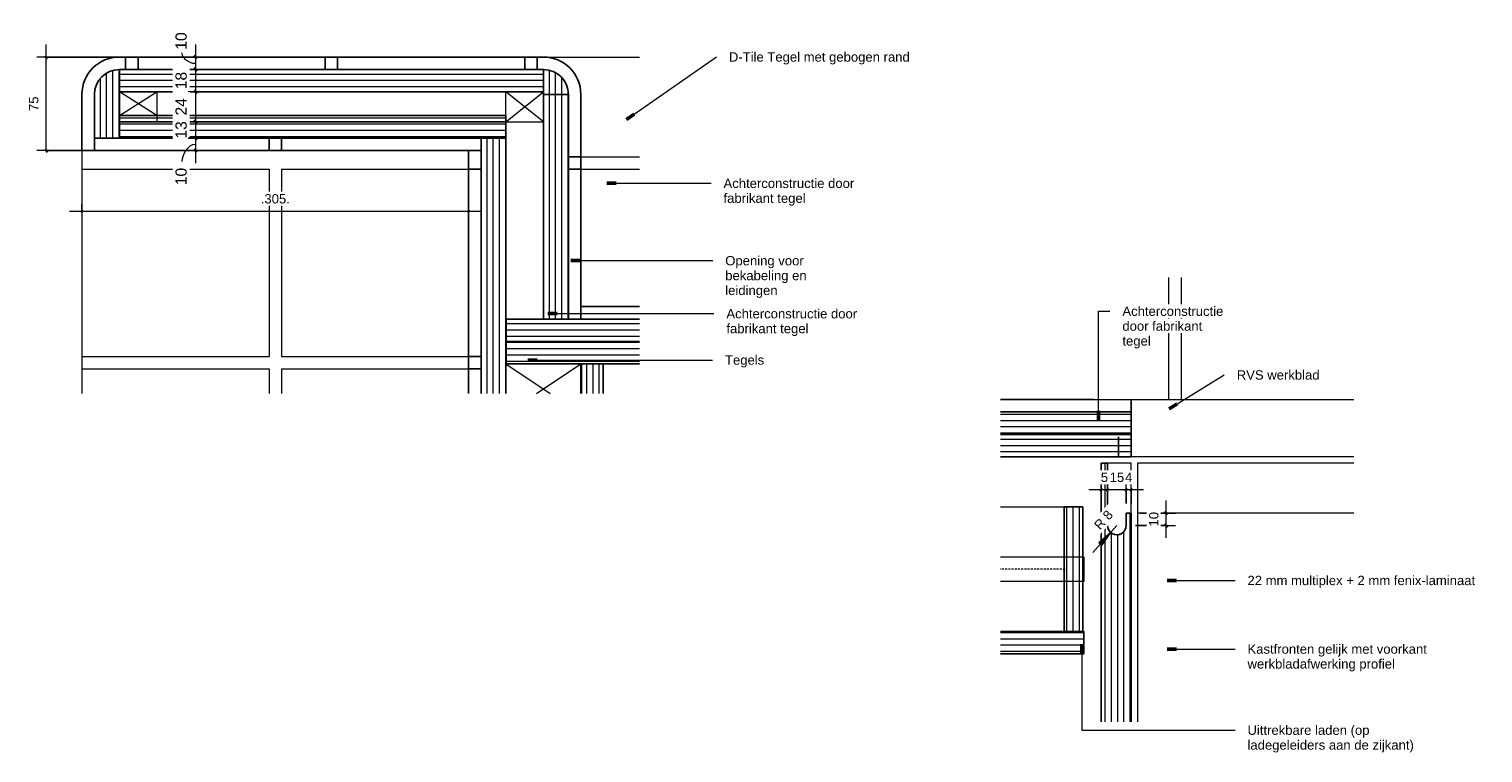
# Model space of a CAD drawing. Header units: millimetres. Extents: x 60977 to 119991, y -9149 to 74784.
# Tile 11 of 18: x 118825 to 119991, y 28543 to 29123. Entities that reach past the tile are written whole.
import ezdxf

# ---------------------------------------------------------------- set-up
doc = ezdxf.new("R2010")
doc.units = ezdxf.units.MM
doc.linetypes.add('Overhead xxSmall', pattern=[2.579688, 1.5875, -0.992188])
for name, color, linetype, lineweight in [('A----M-', 8, 'Continuous', 5), ('A----M--5', 8, 'Continuous', 5), ('A09-NT--1', 7, 'Continuous', 13), ('A09-NT--2', 130, 'Continuous', 50), ('A99-----1', 1, 'Overhead xxSmall', 13), ('A99-----3', 1, 'Continuous', 13), ('A99-----6', 1, 'Continuous', 25), ('Detail Items-1', 10, 'Continuous', 5)]:
    doc.layers.add(name, color=color, linetype=linetype, lineweight=lineweight)
doc.styles.add('Arial_6', font='arial.ttf', dxfattribs={"height": 7.5})
doc.styles.add('Arial_7', font='arial.ttf', dxfattribs={"height": 9})
doc.dimstyles.new('Radial_1_8_mm_1', dxfattribs={"dimscale": 304.8, "dimtxt": 7.651945, "dimasz": 0.04101, "dimexe": 0.039062, "dimexo": 0, "dimgap": 0.016404, "dimtad": 1, "dimjust": 3, "dimdec": 0, "dimzin": 0, "dimdsep": 46, "dimtxsty": 'Arial_6', "dimsah": 1, "dimcen": 0.09, "dimazin": 2, "dimtfac": 1, "dimtdec": 4, "dimtix": 1, "dimtmove": 0, "dimatfit": 2, "dimfxl": 1, "dimtvp": 1, "dimtfill": 1, "dimtolj": 1, "dimtzin": 0, "dimarcsym": 2})
doc.dimstyles.new('TD_Diagonal_1_5_mm_2', dxfattribs={"dimscale": 304.8, "dimtxt": 7.651945, "dimasz": 0.006562, "dimexe": 0.024606, "dimexo": 0.024606, "dimgap": 0.013123, "dimtad": 1, "dimdec": 0, "dimzin": 0, "dimdsep": 46, "dimtxsty": 'Arial_6', "dimblk1": 'OBLIQUE', "dimblk2": 'OBLIQUE', "dimsah": 1, "dimcen": 0.09, "dimdle": 0.032808, "dimazin": 2, "dimtfac": 1, "dimtdec": 4, "dimtix": 1, "dimtmove": 0, "dimatfit": 3, "dimfxl": 1, "dimtvp": 1, "dimtfill": 1, "dimtolj": 1, "dimtzin": 0, "dimarcsym": 2})
doc.dimstyles.new('TD_Diagonal_1_8_mm_3', dxfattribs={"dimscale": 304.8, "dimtxt": 9.182335, "dimasz": 0.006562, "dimexe": 0.024606, "dimexo": 0.024606, "dimgap": 0.014764, "dimtad": 1, "dimdec": 0, "dimzin": 0, "dimdsep": 46, "dimtxsty": 'Arial_7', "dimblk1": 'OBLIQUE', "dimblk2": 'OBLIQUE', "dimsah": 1, "dimcen": 0.09, "dimdle": 0.032808, "dimazin": 2, "dimtfac": 1, "dimtdec": 4, "dimtix": 1, "dimtmove": 1, "dimatfit": 3, "dimfxl": 1, "dimtvp": 1, "dimtfill": 1, "dimtolj": 1, "dimtzin": 0, "dimarcsym": 2})
doc.dimstyles.new('TD_Diagonal_1_8_mm_4', dxfattribs={"dimscale": 304.8, "dimtxt": 9.182335, "dimasz": 0.006562, "dimexe": 0.024606, "dimexo": 0.024606, "dimgap": 0.014764, "dimtad": 1, "dimdec": 0, "dimzin": 0, "dimdsep": 46, "dimtxsty": 'Arial_7', "dimblk1": 'OBLIQUE', "dimblk2": 'OBLIQUE', "dimsah": 1, "dimcen": 0.09, "dimdle": 0.032808, "dimazin": 2, "dimtfac": 1, "dimtdec": 4, "dimtix": 1, "dimtmove": 0, "dimatfit": 3, "dimfxl": 1, "dimtvp": 1, "dimtfill": 1, "dimtolj": 1, "dimtzin": 0, "dimarcsym": 2})
pattern_1 = [(0, (120172.0724, 28136.936), (0, 5), [])]
pattern_2 = [(90, (120172.0724, 28136.936), (-5, 3e-16), [])]
pattern_3 = [(0, (120747.7514, 27974.31), (0, 5), [])]

# ---------------------------------------------------------------- blocks, each defined once
blk = doc.blocks.new('DIMBLOCK145-Coffee Bar Counter Detail 3')
at = {"layer": 'A----M--5'}
for p, q in [((118867.3, 28983), (118867.3, 28969.4)), ((118867.3, 28976.9), (118867.3, 28983)), ((119177.3, 28983), (119177.3, 28969.4)), ((119177.3, 28976.9), (119177.3, 28983)), ((119187.3, 28976.9), (118857.3, 28976.9))]:
    blk.add_line(p, q, dxfattribs=at)
at = {"layer": 'A----M--5', "lineweight": 35}
for p, q in [((118867.3, 28976.9), (118868.3, 28977.9)), ((119177.3, 28976.9), (119178.3, 28977.9)), ((118867.3, 28976.9), (118866.3, 28975.9)), ((119177.3, 28976.9), (119176.3, 28975.9))]:
    blk.add_line(p, q, dxfattribs=at)
at = {"layer": 'A----M--5', "color": 0, "insert": (119010.7, 28990.7), "char_height": 7.5, "width": 27.83, "attachment_point": 1, "line_spacing_factor": 0.941778, "style": 'Arial_6', "bg_fill": 3, "box_fill_scale": 1.25, "bg_fill_color": 256, "bg_fill_true_color": 13158600, "bg_fill_transparency": 0}
blk.add_mtext('.305.', dxfattribs=at)
blk = doc.blocks.new('_Oblique')
at = {"color": 0, "linetype": 'ByBlock', "lineweight": -2}
blk.add_line((-0.5, -0.5), (0.5, 0.5), dxfattribs=at)
blk = doc.blocks.new('DIMBLOCK146-Coffee Bar Counter Detail 3')
at = {"layer": 'A----M--5'}
for p, q in [((118838.7, 29025.6), (118838.7, 29110.6)), ((119229.8, 29100.6), (118831.2, 29100.6)), ((118838.7, 29100.6), (119229.8, 29100.6)), ((118869.8, 29025.6), (118831.2, 29025.6)), ((118838.7, 29025.6), (118869.8, 29025.6))]:
    blk.add_line(p, q, dxfattribs=at)
at = {"layer": 'A----M--5', "lineweight": 35}
for p, q in [((118838.7, 29100.6), (118837.7, 29101.6)), ((118838.7, 29100.6), (118839.7, 29099.6)), ((118838.7, 29025.6), (118837.7, 29026.6)), ((118838.7, 29025.6), (118839.7, 29024.6))]:
    blk.add_line(p, q, dxfattribs=at)
at = {"layer": 'A----M--5', "color": 0, "insert": (118824.9, 29057.3), "char_height": 7.5, "width": 13.844, "attachment_point": 1, "rotation": 90, "line_spacing_factor": 0.941778, "style": 'Arial_6', "bg_fill": 3, "box_fill_scale": 1.25, "bg_fill_color": 256, "bg_fill_true_color": 13158600, "bg_fill_transparency": 0}
blk.add_mtext('75', dxfattribs=at)
blk = doc.blocks.new('DIMBLOCK147-Coffee Bar Counter Detail 3')
at = {"layer": 'A----M--5'}
for p, q in [((118958.4, 29110.6), (118958.4, 29090.6)), ((118952.4, 29100.6), (118965.9, 29100.6)), ((118958.4, 29100.6), (118952.4, 29100.6)), ((118952.4, 29090.6), (118965.9, 29090.6)), ((118958.4, 29090.6), (118952.4, 29090.6))]:
    blk.add_line(p, q, dxfattribs=at)
at = {"layer": 'A----M--5', "lineweight": 35}
for p, q in [((118958.4, 29100.6), (118957.4, 29101.6)), ((118958.4, 29100.6), (118959.4, 29099.6)), ((118958.4, 29090.6), (118957.4, 29091.6)), ((118958.4, 29090.6), (118959.4, 29089.6))]:
    blk.add_line(p, q, dxfattribs=at)
at = {"layer": 'A----M--5'}
blk.add_ellipse((118958.4, 29106.4), major_axis=(11.6, 0), ratio=0.934024, start_param=3.141593, end_param=4.712389, dxfattribs=at)
at = {"layer": 'A----M--5', "color": 0, "insert": (118942.3, 29106.4), "char_height": 9, "width": 16.613, "attachment_point": 1, "rotation": 90, "line_spacing_factor": 0.941778, "style": 'Arial_7', "bg_fill": 3, "box_fill_scale": 1.25, "bg_fill_color": 256, "bg_fill_true_color": 13158600, "bg_fill_transparency": 0}
blk.add_mtext('10', dxfattribs=at)
blk = doc.blocks.new('DIMBLOCK148-Coffee Bar Counter Detail 3')
at = {"layer": 'A----M--5'}
for p, q in [((118952.4, 29090.6), (118965.9, 29090.6)), ((118958.4, 29090.6), (118952.4, 29090.6)), ((118958.4, 29090.6), (118958.4, 29072.6)), ((118952.4, 29072.6), (118965.9, 29072.6)), ((118958.4, 29072.6), (118952.4, 29072.6))]:
    blk.add_line(p, q, dxfattribs=at)
at = {"layer": 'A----M--5', "lineweight": 35}
for p, q in [((118958.4, 29090.6), (118957.4, 29091.6)), ((118958.4, 29090.6), (118959.4, 29089.6)), ((118958.4, 29072.6), (118957.4, 29073.6)), ((118958.4, 29072.6), (118959.4, 29071.6))]:
    blk.add_line(p, q, dxfattribs=at)
at = {"layer": 'A----M--5', "color": 0, "insert": (118942.3, 29074.7), "char_height": 9, "width": 16.613, "attachment_point": 1, "rotation": 90, "line_spacing_factor": 0.941778, "style": 'Arial_7', "bg_fill": 3, "box_fill_scale": 1.25, "bg_fill_color": 256, "bg_fill_true_color": 13158600, "bg_fill_transparency": 0}
blk.add_mtext('18', dxfattribs=at)
blk = doc.blocks.new('DIMBLOCK149-Coffee Bar Counter Detail 3')
at = {"layer": 'A----M--5'}
for p, q in [((118952.4, 29072.6), (118965.9, 29072.6)), ((118958.4, 29072.6), (118952.4, 29072.6)), ((118958.4, 29072.6), (118958.4, 29048.6)), ((118952.4, 29048.6), (118965.9, 29048.6)), ((118958.4, 29048.6), (118952.4, 29048.6))]:
    blk.add_line(p, q, dxfattribs=at)
at = {"layer": 'A----M--5', "lineweight": 35}
for p, q in [((118958.4, 29072.6), (118957.4, 29073.6)), ((118958.4, 29072.6), (118959.4, 29071.6)), ((118958.4, 29048.6), (118957.4, 29049.6)), ((118958.4, 29048.6), (118959.4, 29047.6))]:
    blk.add_line(p, q, dxfattribs=at)
at = {"layer": 'A----M--5', "color": 0, "insert": (118942.3, 29053.7), "char_height": 9, "width": 16.613, "attachment_point": 1, "rotation": 90, "line_spacing_factor": 0.941778, "style": 'Arial_7', "bg_fill": 3, "box_fill_scale": 1.25, "bg_fill_color": 256, "bg_fill_true_color": 13158600, "bg_fill_transparency": 0}
blk.add_mtext('24', dxfattribs=at)
blk = doc.blocks.new('DIMBLOCK150-Coffee Bar Counter Detail 3')
at = {"layer": 'A----M--5'}
for p, q in [((118952.4, 29048.6), (118965.9, 29048.6)), ((118958.4, 29048.6), (118952.4, 29048.6)), ((118958.4, 29048.6), (118958.4, 29035.6)), ((118952.4, 29035.6), (118965.9, 29035.6)), ((118958.4, 29035.6), (118952.4, 29035.6))]:
    blk.add_line(p, q, dxfattribs=at)
at = {"layer": 'A----M--5', "lineweight": 35}
for p, q in [((118958.4, 29048.6), (118957.4, 29049.6)), ((118958.4, 29048.6), (118959.4, 29047.6)), ((118958.4, 29035.6), (118957.4, 29036.6)), ((118958.4, 29035.6), (118959.4, 29034.6))]:
    blk.add_line(p, q, dxfattribs=at)
at = {"layer": 'A----M--5', "color": 0, "insert": (118942.3, 29035.2), "char_height": 9, "width": 16.613, "attachment_point": 1, "rotation": 90, "line_spacing_factor": 0.941778, "style": 'Arial_7', "bg_fill": 3, "box_fill_scale": 1.25, "bg_fill_color": 256, "bg_fill_true_color": 13158600, "bg_fill_transparency": 0}
blk.add_mtext('13', dxfattribs=at)
blk = doc.blocks.new('DIMBLOCK151-Coffee Bar Counter Detail 3')
at = {"layer": 'A----M--5', "lineweight": 35}
for p, q in [((118958.4, 29035.6), (118957.4, 29036.6)), ((118958.4, 29025.6), (118957.4, 29026.6)), ((118958.4, 29035.6), (118959.4, 29034.6)), ((118958.4, 29025.6), (118959.4, 29024.6))]:
    blk.add_line(p, q, dxfattribs=at)
at = {"layer": 'A----M--5'}
for p, q in [((118952.4, 29035.6), (118965.9, 29035.6)), ((118958.4, 29035.6), (118952.4, 29035.6)), ((118952.4, 29025.6), (118965.9, 29025.6)), ((118958.4, 29025.6), (118952.4, 29025.6)), ((118958.4, 29035.6), (118958.4, 29015.6))]:
    blk.add_line(p, q, dxfattribs=at)
blk.add_ellipse((118958.4, 29011.6), major_axis=(0, 19), ratio=0.610133, start_param=0, end_param=1.570796, dxfattribs=at)
at = {"layer": 'A----M--5', "color": 0, "insert": (118942.3, 28997.8), "char_height": 9, "width": 16.613, "attachment_point": 1, "rotation": 90, "line_spacing_factor": 0.941778, "style": 'Arial_7', "bg_fill": 3, "box_fill_scale": 1.25, "bg_fill_color": 256, "bg_fill_true_color": 13158600, "bg_fill_transparency": 0}
blk.add_mtext('10', dxfattribs=at)
blk = doc.blocks.new('DIMBLOCK152-Coffee Bar Kitchen Front Detail 3')
at = {"layer": 'A----M--5'}
for p, q in [((119704.5, 28742.6), (119704.5, 28761.2)), ((119708.5, 28742.6), (119708.5, 28761.2)), ((119718.5, 28753.7), (119704.5, 28753.7)), ((119704.5, 28753.7), (119704.5, 28742.6)), ((119708.5, 28753.7), (119708.5, 28742.6))]:
    blk.add_line(p, q, dxfattribs=at)
at = {"layer": 'A----M--5', "lineweight": 35}
for p, q in [((119704.5, 28753.7), (119703.5, 28752.7)), ((119704.5, 28753.7), (119705.5, 28754.7)), ((119708.5, 28753.7), (119707.5, 28752.7)), ((119708.5, 28753.7), (119709.5, 28754.7))]:
    blk.add_line(p, q, dxfattribs=at)
at = {"layer": 'A----M--5', "color": 0, "insert": (119703.7, 28767.5), "char_height": 7.5, "width": 6.922, "attachment_point": 1, "line_spacing_factor": 0.941778, "style": 'Arial_6', "bg_fill": 3, "box_fill_scale": 1.25, "bg_fill_color": 256, "bg_fill_true_color": 13158600, "bg_fill_transparency": 0}
blk.add_mtext('4', dxfattribs=at)
blk = doc.blocks.new('DIMBLOCK153-Coffee Bar Kitchen Front Detail 3')
at = {"layer": 'A----M--5'}
for p, q in [((119689.5, 28759.8), (119689.5, 28746.2)), ((119689.5, 28753.7), (119689.5, 28759.8)), ((119704.5, 28742.6), (119704.5, 28761.2)), ((119704.5, 28753.7), (119689.5, 28753.7)), ((119704.5, 28753.7), (119704.5, 28742.6))]:
    blk.add_line(p, q, dxfattribs=at)
at = {"layer": 'A----M--5', "lineweight": 35}
for p, q in [((119689.5, 28753.7), (119688.5, 28752.7)), ((119689.5, 28753.7), (119690.5, 28754.7)), ((119704.5, 28753.7), (119703.5, 28752.7)), ((119704.5, 28753.7), (119705.5, 28754.7))]:
    blk.add_line(p, q, dxfattribs=at)
at = {"layer": 'A----M--5', "color": 0, "insert": (119691.3, 28767.5), "char_height": 7.5, "width": 13.844, "attachment_point": 1, "line_spacing_factor": 0.941778, "style": 'Arial_6', "bg_fill": 3, "box_fill_scale": 1.25, "bg_fill_color": 256, "bg_fill_true_color": 13158600, "bg_fill_transparency": 0}
blk.add_mtext('15', dxfattribs=at)
blk = doc.blocks.new('DIMBLOCK154-Coffee Bar Kitchen Front Detail 3')
at = {"layer": 'A----M--5'}
for p, q in [((119684.5, 28759.8), (119684.5, 28746.2)), ((119684.5, 28753.7), (119684.5, 28759.8)), ((119689.5, 28759.8), (119689.5, 28746.2)), ((119689.5, 28753.7), (119689.5, 28759.8)), ((119689.5, 28753.7), (119674.5, 28753.7))]:
    blk.add_line(p, q, dxfattribs=at)
at = {"layer": 'A----M--5', "lineweight": 35}
for p, q in [((119684.5, 28753.7), (119683.5, 28752.7)), ((119684.5, 28753.7), (119685.5, 28754.7)), ((119689.5, 28753.7), (119688.5, 28752.7)), ((119689.5, 28753.7), (119690.5, 28754.7))]:
    blk.add_line(p, q, dxfattribs=at)
at = {"layer": 'A----M--5', "color": 0, "insert": (119684.2, 28767.5), "char_height": 7.5, "width": 6.922, "attachment_point": 1, "line_spacing_factor": 0.941778, "style": 'Arial_6', "bg_fill": 3, "box_fill_scale": 1.25, "bg_fill_color": 256, "bg_fill_true_color": 13158600, "bg_fill_transparency": 0}
blk.add_mtext('5', dxfattribs=at)
blk = doc.blocks.new('DIMBLOCK155-Coffee Bar Kitchen Front Detail 3')
at = {"layer": 'A----M--5'}
blk.add_hatch(color=256, dxfattribs=at).paths.add_polyline_path([(119692.1, 28719.5), (119682.5, 28711.3), (119685, 28709.1)])
for p, q in [((119697, 28725.1), (119677.7, 28703.4)), ((119692.1, 28719.5), (119682.5, 28711.3)), ((119682.5, 28711.3), (119685, 28709.1)), ((119685, 28709.1), (119692.1, 28719.5))]:
    blk.add_line(p, q, dxfattribs=at)
blk.add_ellipse((119697, 28725.1), major_axis=(0, 7.5), ratio=1, start_param=0.842038, end_param=3.983631, dxfattribs=at)
at = {"layer": 'A----M--5', "color": 0, "insert": (119678.1, 28726), "char_height": 7.5, "width": 19.495, "attachment_point": 1, "rotation": 48.2452, "line_spacing_factor": 0.941778, "style": 'Arial_6', "bg_fill": 3, "box_fill_scale": 1.25, "bg_fill_color": 256, "bg_fill_true_color": 13158600, "bg_fill_transparency": 0}
blk.add_mtext('R 8', dxfattribs=at)
blk = doc.blocks.new('DIMBLOCK156-Coffee Bar Kitchen Front Detail 3')
at = {"layer": 'A----M--5'}
for p, q in [((119736.6, 28715.1), (119736.6, 28745.1)), ((119716, 28735.1), (119744.1, 28735.1)), ((119736.6, 28735.1), (119716, 28735.1)), ((119712, 28725.1), (119744.1, 28725.1)), ((119736.6, 28725.1), (119712, 28725.1))]:
    blk.add_line(p, q, dxfattribs=at)
at = {"layer": 'A----M--5', "lineweight": 35}
for p, q in [((119736.6, 28735.1), (119735.6, 28736.1)), ((119736.6, 28735.1), (119737.6, 28734.1)), ((119736.6, 28725.1), (119735.6, 28726.1)), ((119736.6, 28725.1), (119737.6, 28724.1))]:
    blk.add_line(p, q, dxfattribs=at)
at = {"layer": 'A----M--5', "color": 0, "insert": (119722.9, 28724.3), "char_height": 7.5, "width": 13.844, "attachment_point": 1, "rotation": 90, "line_spacing_factor": 0.941778, "style": 'Arial_6', "bg_fill": 3, "box_fill_scale": 1.25, "bg_fill_color": 256, "bg_fill_true_color": 13158600, "bg_fill_transparency": 0}
blk.add_mtext('10', dxfattribs=at)

msp = doc.modelspace()

# ---------------------------------------------------------------- hatches: boundary and pattern name
at = {"layer": 'Detail Items-1'}
h = msp.add_hatch(dxfattribs=at)
h.set_pattern_fill('FP_20', color=256, style=0, pattern_type=2)
h.set_pattern_definition(pattern_2)
h.paths.add_polyline_path([(118877.3, 29035.6), (118897.3, 29035.6), (118897.3, 29090.6), (118892.1, 29089.9), (118887.3, 29087.9), (118883.2, 29084.7), (118880, 29080.6), (118878, 29075.8), (118877.3, 29070.6)])
h.paths.add_polyline_path([(119237.3, 29070.6), (119257.3, 29070.6), (119256.6, 29075.8), (119254.6, 29080.6), (119251.5, 29084.7), (119247.3, 29087.9), (119242.5, 29089.9), (119237.3, 29090.6), (119237.3, 29087.9)])
h = msp.add_hatch(dxfattribs=at)
h.set_pattern_fill('FP_19', color=256, style=0, pattern_type=2)
h.set_pattern_definition(pattern_1)
h.paths.add_polyline_path([(119237.3, 29072.6), (119237.3, 29090.6), (118897.3, 29090.6), (118897.3, 29072.6), (119207.3, 29072.6)])
h = msp.add_hatch(dxfattribs=at)
h.set_pattern_fill('FP_20', color=256, style=0, pattern_type=2)
h.set_pattern_definition(pattern_2)
h.paths.add_polyline_path([(119254.6, 28890.6), (119257.3, 28890.6), (119257.3, 29070.6), (119237.3, 29070.6), (119237.3, 28890.6), (119251.5, 28890.6)])
h = msp.add_hatch(dxfattribs=at)
h.set_pattern_fill('FP_19', color=256, style=0, pattern_type=2)
h.set_pattern_definition(pattern_1)
h.paths.add_polyline_path([(119187.3, 29035.6), (119207.3, 29035.6), (119207.3, 29053.6), (118897.3, 29053.6), (118897.3, 29035.6)])
h = msp.add_hatch(dxfattribs=at)
h.set_pattern_fill('FP_20', color=256, style=0, pattern_type=2)
h.set_pattern_definition(pattern_2)
h.paths.add_polyline_path([(119187.3, 28830.9), (119207.3, 28830.9), (119207.3, 29035.6), (119187.3, 29035.6)])
h = msp.add_hatch(dxfattribs=at)
h.set_pattern_fill('FP_19', color=256, style=0, pattern_type=2)
h.set_pattern_definition(pattern_1)
h.paths.add_polyline_path([(119237.3, 28872.6), (119314.4, 28872.6), (119314.4, 28890.6), (119207.4, 28890.6), (119207.4, 28872.6), (119237.3, 28872.6)])
h = msp.add_hatch(dxfattribs=at)
h.set_pattern_fill('FP_19', color=256, style=0, pattern_type=2)
h.set_pattern_definition(pattern_1)
h.paths.add_polyline_path([(119207.4, 28854.6), (119314.4, 28854.6), (119314.4, 28872.6), (119207.4, 28872.6)])
h = msp.add_hatch(dxfattribs=at)
h.set_pattern_fill('FP_20', color=256, style=0, pattern_type=2)
h.set_pattern_definition(pattern_2)
h.paths.add_polyline_path([(119267.7, 28830.9), (119285.3, 28830.9), (119285.3, 28854.6), (119267.7, 28854.6)])
h = msp.add_hatch(dxfattribs=at)
h.set_pattern_fill('FP_22', color=256, style=0, pattern_type=2)
h.set_pattern_definition(pattern_3)
h.paths.add_polyline_path([(119654.8, 28798.1), (119708.5, 28798.1), (119708.5, 28816.1), (119603.8, 28816.1), (119603.8, 28798.1)])
h = msp.add_hatch(dxfattribs=at)
h.set_pattern_fill('FP_22', color=256, style=0, pattern_type=2)
h.set_pattern_definition(pattern_3)
h.paths.add_polyline_path([(119669.7, 28780.1), (119708.5, 28780.1), (119708.5, 28798.1), (119603.8, 28798.1), (119603.8, 28780.1), (119654.8, 28780.1)])
h = msp.add_hatch(dxfattribs=at)
h.set_pattern_fill('FP_24', color=256, style=0, pattern_type=2)
h.set_pattern_definition([(90, (120747.7514, 27974.31), (-5, 3e-16), [])])
h.paths.add_polyline_path([(119695.1, 28567.8), (119708.5, 28567.8), (119708.5, 28735.1), (119704.5, 28735.1), (119704.5, 28725.1), (119704.3, 28723.1), (119703.5, 28721.3), (119702.4, 28719.8), (119700.8, 28718.6), (119699, 28717.8), (119697, 28717.6), (119695.1, 28717.8), (119693.3, 28718.6), (119691.7, 28719.8), (119690.6, 28721.3), (119689.8, 28723.1), (119689.5, 28725.1), (119689.5, 28775.1), (119684.5, 28775.1), (119684.5, 28567.8), (119694.1, 28567.8)])
h = msp.add_hatch(dxfattribs=at)
h.set_pattern_fill('FP_21', color=256, style=0, pattern_type=2)
h.set_pattern_definition([(90, (120746.9894, 27974.31), (-5, 3e-16), [])])
h.paths.add_polyline_path([(119669.7, 28640.1), (119669.8, 28640.1), (119669.7, 28740.1), (119654.8, 28740.1), (119654.8, 28640.1)])
h = msp.add_hatch(dxfattribs=at)
h.set_pattern_fill('FP_23', color=256, style=0, pattern_type=2)
h.set_pattern_definition([(0, (120747.7484, 27974.31), (0, 5), [])])
h.paths.add_polyline_path([(119603.8, 28622.1), (119670.5, 28622.1), (119670.5, 28640.1), (119603.8, 28640.1), (119603.8, 28625.1)])

# ---------------------------------------------------------------- linework, layer by layer
at = {"layer": 'A09-NT--1'}
for p, q in [((119303.9, 29050.6), (119376, 29100.7)), ((119288.1, 28999.4), (119371.7, 28999.4)), ((119259.2, 28937.4), (119373.1, 28937.4)), ((119682.4, 28896.9), (119691.5, 28896.9)), ((119682.4, 28809.4), (119682.4, 28896.9)), ((119240.8, 28894.9), (119374, 28894.9)), ((119224.9, 28857.7), (119372.9, 28857.7)), ((119739.1, 28818.6), (119783.2, 28845.8)), ((119737.4, 28681), (119791.8, 28681)), ((119669, 28630.1), (119669, 28561)), ((119737.4, 28626), (119791.8, 28626)), ((119669, 28561), (119791.8, 28561))]:
    msp.add_line(p, q, dxfattribs=at)
at = {"layer": 'A09-NT--2'}
for p, q in [((119303.9, 29050.6), (119310.1, 29054.9)), ((119288.1, 28999.4), (119295.6, 28999.4)), ((119259.2, 28937.4), (119266.7, 28937.4)), ((119240.8, 28894.9), (119248.3, 28894.9)), ((119224.9, 28857.7), (119232.4, 28857.7)), ((119682.4, 28809.4), (119682.4, 28816.9)), ((119739.1, 28818.6), (119745.4, 28822.5)), ((119737.4, 28681), (119744.9, 28681)), ((119669, 28630.1), (119669, 28622.6)), ((119737.4, 28626), (119744.9, 28626))]:
    msp.add_line(p, q, dxfattribs=at)
at = {"layer": 'A99-----1'}
msp.add_line((119655.5, 28690.1), (119603.8, 28690.1), dxfattribs=at)
at = {"layer": 'A99-----3'}
for p, q in [((119237.3, 29100.6), (119314.4, 29100.6)), ((118897.3, 29053.6), (118927.3, 29072.6)), ((118897.3, 29053.6), (118897.3, 29072.6)), ((118927.3, 29053.6), (118897.3, 29072.6)), ((118927.3, 29072.6), (118927.3, 29048.6)), ((119207.3, 29048.6), (119237.3, 29072.6)), ((119207.3, 29048.6), (119207.3, 29072.6)), ((119237.3, 29048.6), (119207.3, 29072.6)), ((118897.3, 29053.6), (118921.1, 29053.6)), ((119207.3, 29048.6), (119237.3, 29048.6)), ((118867.3, 29025.6), (118867.3, 28830.9)), ((119267.3, 29020.6), (119314.4, 29020.6)), ((118867.3, 29010.6), (119017.3, 29010.6)), ((119017.3, 29010.6), (119017.3, 28860.6)), ((119027.3, 29010.6), (119027.3, 28860.6)), ((119027.3, 29010.6), (119177.3, 29010.6)), ((119267.3, 29010.6), (119314.4, 29010.6)), ((119738.5, 28923.9), (119738.5, 28826.1)), ((119748.5, 28923.9), (119748.5, 28826.1)), ((118867.3, 28860.6), (119017.3, 28860.6)), ((118867.3, 28850.6), (119017.3, 28850.6)), ((119017.3, 28850.6), (119017.3, 28830.9)), ((119027.3, 28860.6), (119177.3, 28860.6)), ((119027.3, 28850.6), (119027.3, 28830.9)), ((119027.3, 28850.6), (119177.3, 28850.6)), ((119177.3, 28850.6), (119177.3, 28830.9)), ((119207.3, 28854.6), (119267.3, 28854.6)), ((119207.3, 28854.6), (119242.8, 28830.9)), ((119231.8, 28830.9), (119267.3, 28854.6)), ((119267.3, 28854.6), (119267.3, 28830.9)), ((119678.5, 28826.1), (119887, 28826.1)), ((119708.5, 28780.1), (119698.5, 28780.1)), ((119708.5, 28780.1), (119698.5, 28780.1)), ((119708.5, 28780.1), (119698.5, 28780.1)), ((119708.5, 28780.1), (119698.5, 28780.1)), ((119887, 28780.1), (119708.5, 28780.1)), ((119708.5, 28775.1), (119684.5, 28775.1)), ((119708.5, 28735.1), (119708.5, 28775.1)), ((119713.5, 28775.1), (119713.5, 28567.8)), ((119887, 28775.1), (119713.5, 28775.1)), ((119603.8, 28740.1), (119654.8, 28740.1)), ((119887, 28735.1), (119713.5, 28735.1)), ((119603.8, 28700.1), (119670.5, 28700.1)), ((119670.5, 28700.1), (119670.5, 28680.1)), ((119670.5, 28680.1), (119603.8, 28680.1))]:
    msp.add_line(p, q, dxfattribs=at)
at = {"layer": 'A99-----6'}
for p, q in [((119237.3, 29100.6), (118897.3, 29100.6)), ((118902.3, 29100.6), (118902.3, 29090.6)), ((118912.3, 29100.6), (118912.3, 29090.6)), ((119062.3, 29100.6), (119062.3, 29090.6)), ((119072.3, 29100.6), (119072.3, 29090.6)), ((119222.3, 29100.6), (119222.3, 29090.6)), ((119232.3, 29100.6), (119232.3, 29090.6)), ((119237.3, 29090.6), (118897.3, 29090.6)), ((118897.3, 29035.6), (118897.3, 29090.6)), ((119237.3, 29090.6), (118897.3, 29090.6)), ((118897.3, 29090.6), (118897.3, 29035.6)), ((119237.3, 29090.6), (119237.3, 29070.6)), ((119237.3, 29090.6), (119237.3, 28890.6)), ((118897.3, 29072.6), (119237.3, 29072.6)), ((118897.3, 29072.6), (119237.3, 29072.6)), ((118867.3, 29025.6), (118867.3, 29070.6)), ((118877.3, 29070.6), (118877.3, 29035.6)), ((118877.3, 29025.6), (118877.3, 29070.6)), ((119237.3, 29070.6), (119237.3, 28890.6)), ((119237.3, 29070.6), (119257.3, 29070.6)), ((119257.3, 29070.6), (119237.3, 29070.6)), ((119257.3, 28890.6), (119257.3, 29070.6)), ((119257.3, 29070.6), (119257.3, 28940.6)), ((119267.3, 29070.6), (119267.3, 28890.6)), ((119207.3, 29053.6), (118897.3, 29053.6)), ((118897.3, 29048.6), (119207.3, 29048.6)), ((119207.3, 29035.6), (119207.3, 29053.6)), ((119207.3, 29048.6), (119207.3, 28830.9)), ((119177.3, 29025.6), (118867.3, 29025.6)), ((118877.3, 29035.6), (118897.3, 29035.6)), ((119187.3, 29035.6), (118877.3, 29035.6)), ((118897.3, 29035.6), (119187.3, 29035.6)), ((119017.3, 29035.6), (119017.3, 29025.6)), ((119027.3, 29035.6), (119027.3, 29025.6)), ((119177.3, 29025.6), (119177.3, 28830.9)), ((119187.3, 29025.6), (119177.3, 29025.6)), ((119187.3, 29035.6), (119187.3, 28830.9)), ((119207.3, 29035.6), (119187.3, 29035.6)), ((119187.3, 29035.6), (119187.3, 28830.9)), ((119207.3, 28830.9), (119207.3, 29035.6)), ((119267.3, 29020.6), (119257.3, 29020.6)), ((119187.3, 29010.6), (119177.3, 29010.6)), ((119267.3, 29010.6), (119257.3, 29010.6)), ((119257.3, 28940.6), (119257.3, 28890.6)), ((119314.4, 28900.6), (119267.3, 28900.6)), ((119207.3, 28890.6), (119314.4, 28890.6)), ((119314.4, 28890.6), (119207.4, 28890.6)), ((119207.4, 28890.6), (119207.4, 28872.6)), ((119314.4, 28890.6), (119307.3, 28890.6)), ((119207.3, 28872.6), (119314.4, 28872.6)), ((119207.3, 28872.6), (119314.4, 28872.6)), ((119314.4, 28872.6), (119207.4, 28872.6)), ((119207.4, 28872.6), (119207.4, 28854.6)), ((119187.3, 28860.6), (119177.3, 28860.6)), ((119187.3, 28850.6), (119177.3, 28850.6)), ((119207.3, 28854.6), (119314.4, 28854.6)), ((119207.3, 28854.6), (119314.4, 28854.6)), ((119207.4, 28854.6), (119267.7, 28854.6)), ((119267.3, 28830.9), (119267.3, 28854.6)), ((119267.7, 28854.6), (119267.7, 28830.9)), ((119285.3, 28854.6), (119267.7, 28854.6)), ((119285.3, 28854.6), (119314.4, 28854.6)), ((119285.3, 28830.9), (119285.3, 28854.6)), ((119285.3, 28830.9), (119285.3, 28854.6)), ((119678.5, 28826.1), (119603.8, 28826.1)), ((119708.5, 28816.1), (119603.8, 28816.1)), ((119678.5, 28816.1), (119603.8, 28816.1)), ((119603.8, 28816.1), (119678.5, 28816.1)), ((119708.5, 28826.1), (119708.5, 28780.1)), ((119708.5, 28798.1), (119708.5, 28816.1)), ((119708.5, 28816.1), (119708.5, 28780.1)), ((119708.5, 28798.1), (119603.8, 28798.1)), ((119603.8, 28798.1), (119708.5, 28798.1)), ((119698.5, 28780.1), (119698.5, 28796.1)), ((119708.5, 28780.1), (119708.5, 28798.1)), ((119603.8, 28780.1), (119708.5, 28780.1)), ((119603.8, 28780.1), (119708.5, 28780.1)), ((119698.5, 28780.1), (119708.5, 28780.1)), ((119689.5, 28775.1), (119684.5, 28775.1)), ((119684.5, 28775.1), (119684.5, 28567.8)), ((119684.5, 28775.1), (119684.5, 28567.8)), ((119689.5, 28775.1), (119684.5, 28775.1)), ((119689.5, 28725.1), (119689.5, 28775.1)), ((119689.5, 28775.1), (119689.5, 28725.1)), ((119669.8, 28740.1), (119654.8, 28740.1)), ((119654.8, 28740.1), (119654.8, 28640.1)), ((119669.8, 28640.1), (119669.8, 28740.1)), ((119708.5, 28735.1), (119704.5, 28735.1)), ((119704.5, 28735.1), (119704.5, 28725.1)), ((119704.5, 28725.1), (119704.5, 28735.1)), ((119704.5, 28735.1), (119708.5, 28735.1)), ((119708.5, 28567.8), (119708.5, 28735.1)), ((119708.5, 28735.1), (119708.5, 28567.8)), ((119670.5, 28640.1), (119603.8, 28640.1)), ((119670.5, 28622.1), (119670.5, 28640.1)), ((119603.8, 28622.1), (119670.5, 28622.1))]:
    msp.add_line(p, q, dxfattribs=at)
for centre, radius, start, end in [((118897.3, 29070.6), 30, 90, 180), ((119237.3, 29070.6), 30, 0, 90), ((118897.3, 29070.6), 20, 90, 180), ((118897.3, 29070.6), 20, 90, 180), ((119237.3, 29070.6), 20, 0, 90), ((119237.3, 29070.6), 20, 0, 90)]:
    msp.add_arc(centre, radius, start, end, dxfattribs=at)
msp.add_ellipse((119697, 28725.1), major_axis=(0, 7.5), ratio=1, start_param=1.570796, end_param=4.712389, dxfattribs=at)
msp.add_ellipse((119697, 28725.1), major_axis=(0, 7.5), ratio=1, start_param=1.570796, end_param=4.712389, dxfattribs=at)

# ---------------------------------------------------------------- texts
at = {"layer": 'A09-NT--1', "char_height": 7.5, "attachment_point": 1, "style": 'Arial_6', "bg_fill": 3, "box_fill_scale": 1.25, "bg_fill_color": 256, "bg_fill_true_color": 13158600, "bg_fill_transparency": 0}
for s, insert, width in [('D-Tile Tegel met gebogen rand', (119386, 29104.4), 173.565), ('Achterconstructie door ', (119381.7, 29003.1), 130.675), ('Opening voor ', (119383.1, 28941.1), 78.966), ('Achterconstructie door ', (119384, 28898.6), 130.675), ('Tegels', (119382.9, 28861.5), 37.278), ('RVS werkblad', (119793.2, 28849.5), 79.768), ('22 mm multiplex + 2 mm fenix-laminaat', (119801.8, 28684.8), 222.067), ('Kastfronten gelijk met voorkant ', (119801.8, 28629.8), 177.574), ('Uittrekbare laden (op ', (119801.8, 28564.8), 121.055)]:
    msp.add_mtext(s, dxfattribs=dict(at, insert=insert, width=width))

# ---------------------------------------------------------------- next in the draw order: texts
for s, insert, width in [('fabrikant tegel ', (119381.7, 28991.2), 82.975), ('bekabeling en ', (119383.1, 28929.2), 81.371), ('Achterconstructie ', (119701.5, 28900.6), 102.215), ('fabrikant tegel ', (119384, 28886.7), 82.975), ('werkbladafwerking profiel', (119801.8, 28617.9), 142.7), ('ladegeleiders aan de zijkant)', (119801.8, 28552.9), 159.135)]:
    msp.add_mtext(s, dxfattribs=dict(at, insert=insert, width=width))

# ---------------------------------------------------------------- next in the draw order: dimensions: what is measured, and where the dimension line sits
at = {"layer": 'A----M-'}
dim = msp.add_linear_dim(base=(118838.7, 29100.6), p1=(118877.3, 29025.6), p2=(119237.3, 29100.6), angle=90, dimstyle='TD_Diagonal_1_5_mm_2', override={"dimpost": '<>', "dimfxl": 367.72952}, dxfattribs=at)
dim.commit()
dim.dimension.update_dxf_attribs({"geometry": 'DIMBLOCK146-Coffee Bar Counter Detail 3', "text_midpoint": (118830.8, 29063.1)})
dim = msp.add_linear_dim(base=(118867.3, 28976.9), p1=(119177.3, 28975.5), p2=(118867.3, 28975.5), text='.305.', dimstyle='TD_Diagonal_1_5_mm_2', override={"dimpost": '<>', "dimfxl": 310}, dxfattribs=at)
dim.commit()
dim.dimension.update_dxf_attribs({"geometry": 'DIMBLOCK145-Coffee Bar Counter Detail 3', "text_midpoint": (119022.3, 28984.8)})
dim = msp.add_linear_dim(base=(119704.5, 28753.7), p1=(119708.5, 28735.1), p2=(119704.5, 28735.1), dimstyle='TD_Diagonal_1_5_mm_2', override={"dimpost": '<>', "dimfxl": 3.999999}, dxfattribs=at)
dim.commit()
dim.dimension.update_dxf_attribs({"geometry": 'DIMBLOCK152-Coffee Bar Kitchen Front Detail 3', "text_midpoint": (119706.5, 28761.5)})

# ---------------------------------------------------------------- next in the draw order: texts
at = {"layer": 'A09-NT--1', "char_height": 7.5, "attachment_point": 1, "style": 'Arial_6', "bg_fill": 3, "box_fill_scale": 1.25, "bg_fill_color": 256, "bg_fill_true_color": 13158600, "bg_fill_transparency": 0}
for s, insert, width in [('leidingen', (119383.1, 28917.3), 50.105), ('door fabrikant ', (119701.5, 28888.7), 80.97)]:
    msp.add_mtext(s, dxfattribs=dict(at, insert=insert, width=width))

# ---------------------------------------------------------------- next in the draw order: dimensions: what is measured, and where the dimension line sits
at = {"layer": 'A----M-'}
dim = msp.add_linear_dim(base=(118958.4, 29090.6), p1=(118959.9, 29100.6), p2=(118959.9, 29090.6), angle=90, dimstyle='TD_Diagonal_1_8_mm_3', override={"dimpost": '<>', "dimfxl": 10}, dxfattribs=at)
dim.commit()
dim.dimension.update_dxf_attribs({"geometry": 'DIMBLOCK147-Coffee Bar Counter Detail 3', "text_midpoint": (118948.3, 29114.7), "dimtype": 160, "text_rotation": 90})
dim = msp.add_linear_dim(base=(119689.5, 28753.7), p1=(119704.5, 28735.1), p2=(119689.5, 28752.3), dimstyle='TD_Diagonal_1_5_mm_2', override={"dimpost": '<>', "dimfxl": 22.859269}, dxfattribs=at)
dim.commit()
dim.dimension.update_dxf_attribs({"geometry": 'DIMBLOCK153-Coffee Bar Kitchen Front Detail 3', "text_midpoint": (119697, 28761.6)})

# ---------------------------------------------------------------- next in the draw order: texts
at = {"layer": 'A09-NT--1', "insert": (119701.5, 28876.8), "char_height": 7.5, "width": 30.464, "attachment_point": 1, "style": 'Arial_6', "bg_fill": 3, "box_fill_scale": 1.25, "bg_fill_color": 256, "bg_fill_true_color": 13158600, "bg_fill_transparency": 0}
msp.add_mtext('tegel ', dxfattribs=at)

# ---------------------------------------------------------------- next in the draw order: dimensions: what is measured, and where the dimension line sits
at = {"layer": 'A----M-'}
dim = msp.add_linear_dim(base=(118958.4, 29072.6), p1=(118959.9, 29090.6), p2=(118959.9, 29072.6), angle=90, dimstyle='TD_Diagonal_1_8_mm_4', override={"dimpost": '<>', "dimfxl": 18}, dxfattribs=at)
dim.commit()
dim.dimension.update_dxf_attribs({"geometry": 'DIMBLOCK148-Coffee Bar Counter Detail 3', "text_midpoint": (118949.3, 29081.6)})
dim = msp.add_linear_dim(base=(119684.5, 28753.7), p1=(119689.5, 28752.3), p2=(119684.5, 28752.3), dimstyle='TD_Diagonal_1_5_mm_2', override={"dimpost": '<>', "dimfxl": 4.999999}, dxfattribs=at)
dim.commit()
dim.dimension.update_dxf_attribs({"geometry": 'DIMBLOCK154-Coffee Bar Kitchen Front Detail 3', "text_midpoint": (119687, 28761.6)})

# ---------------------------------------------------------------- next in the draw order: dimensions: what is measured, and where the dimension line sits
dim = msp.add_linear_dim(base=(118958.4, 29048.6), p1=(118959.9, 29072.6), p2=(118959.9, 29048.6), angle=90, dimstyle='TD_Diagonal_1_8_mm_4', override={"dimpost": '<>', "dimfxl": 24}, dxfattribs=at)
dim.commit()
dim.dimension.update_dxf_attribs({"geometry": 'DIMBLOCK149-Coffee Bar Counter Detail 3', "text_midpoint": (118949.4, 29060.6)})
dim = msp.add_radius_dim(center=(119697, 28725.1), mpoint=(119692.1, 28719.5), dimstyle='Radial_1_8_mm_1', override={"dimpost": 'R<>'}, dxfattribs=at)
dim.commit()
dim.dimension.update_dxf_attribs({"geometry": 'DIMBLOCK155-Coffee Bar Kitchen Front Detail 3', "text_midpoint": (119688, 28728.1)})

# ---------------------------------------------------------------- next in the draw order: dimensions: what is measured, and where the dimension line sits
for base, p1, p2, dimstyle, override, picture, middle in [((118958.4, 29035.6), (118959.9, 29048.6), (118959.9, 29035.6), 'TD_Diagonal_1_8_mm_4', {"dimpost": '<>', "dimfxl": 13}, 'DIMBLOCK150-Coffee Bar Counter Detail 3', (118949.3, 29042.1)), ((119736.6, 28735.1), (119704.5, 28725.1), (119708.5, 28735.1), 'TD_Diagonal_1_5_mm_2', {"dimpost": '<>', "dimfxl": 10.770329}, 'DIMBLOCK156-Coffee Bar Kitchen Front Detail 3', (119728.8, 28730.1))]:
    dim = msp.add_linear_dim(base=base, p1=p1, p2=p2, angle=90, dimstyle=dimstyle, override=override, dxfattribs=at)
    dim.commit()
    dim.dimension.update_dxf_attribs({"geometry": picture, "text_midpoint": middle})

# ---------------------------------------------------------------- next in the draw order: dimensions: what is measured, and where the dimension line sits
dim = msp.add_linear_dim(base=(118958.4, 29025.6), p1=(118959.9, 29035.6), p2=(118959.9, 29025.6), angle=90, dimstyle='TD_Diagonal_1_8_mm_3', override={"dimpost": '<>', "dimfxl": 10}, dxfattribs=at)
dim.commit()
dim.dimension.update_dxf_attribs({"geometry": 'DIMBLOCK151-Coffee Bar Counter Detail 3', "text_midpoint": (118948.3, 29006.1), "dimtype": 160, "text_rotation": 90})

doc.saveas('drawing.dxf')
